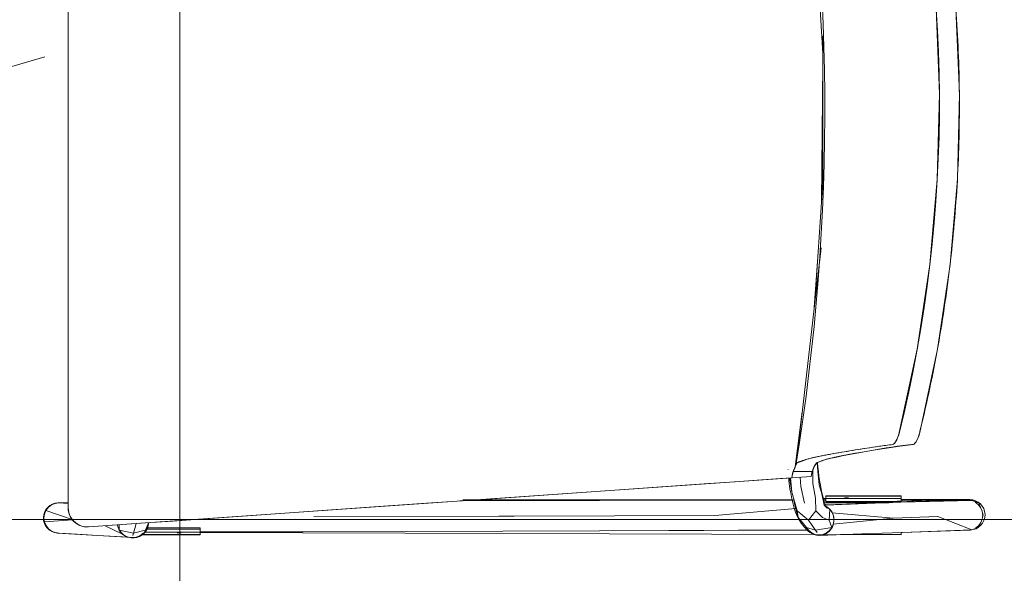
# Model space of a CAD drawing. Header units: millimetres. Extents: x -2932 to 42461, y -10716 to 17298.
# Tile 111 of 168: x 27297 to 27828, y 5420 to 5719. Entities that reach past the tile are written whole.
import ezdxf

# ---------------------------------------------------------------- set-up
doc = ezdxf.new("R2010")
doc.units = ezdxf.units.MM
doc.header["$MEASUREMENT"] = 0
doc.linetypes.add('Small Dashed', pattern=[282.222222, 141.111111, -141.111111])
doc.layers.add('Chair-1_Pen_No__62', color=7, linetype='Continuous', lineweight=20, true_color=0xaaaaaa)
doc.layers.add('SA_LAGI_Pen_No__102', color=7, linetype='Continuous', lineweight=13, true_color=0xcccccc)
doc.layers.add('I-FURN.IFC Model_Pen_No__2', color=8, linetype='Continuous', lineweight=15)
doc.layers.add('SA_LAGI_Pen_No__1', color=7, linetype='Continuous', lineweight=13)

msp = doc.modelspace()

# ---------------------------------------------------------------- hatches: boundary and pattern name
at = {"layer": 'SA_LAGI_Pen_No__102', "linetype": 'Continuous', "lineweight": 13, "true_color": 0xcccccc}
h = msp.add_hatch(dxfattribs=at)
h.set_pattern_fill('Grid_60x60_0001', color=254, style=0, pattern_type=2)
h.set_pattern_definition([(180, (26182.7, 4248.7), (0, 600), []), (270, (26182.7, 4248.7), (600, 0), [])])
h.paths.add_polyline_path([(22070, 6010), (22070, 4476), (22670, 4478.5), (22670, 4360), (19588, 4360), (19575.5, 4360), (19575.5, 3460), (28330.46, 3460), (28330.46, 6010)])

# ---------------------------------------------------------------- linework, layer by layer
at = {"layer": 'Chair-1_Pen_No__62', "color": 253, "linetype": 'Continuous', "lineweight": 20, "true_color": 0xaaaaaa}
for p, q in [((27322.94, 5900.1), (27322.94, 5458.35)), ((27723.84, 5472.43), (27333.9, 5445.16)), ((27772.28, 5461.92), (27731.63, 5461.92)), ((27731.63, 5461.92), (27731.63, 5460.5)), ((27772.28, 5459.96), (27772.28, 5461.92)), ((27322.94, 5458.35), (27317.4, 5458.16)), ((27322.94, 5455.38), (27322.94, 5458.35)), ((27713.6, 5459.8), (27535.8, 5459.8)), ((27731.63, 5460.5), (27730.38, 5460.5)), ((27731.59, 5456.91), (27797.64, 5459.66)), ((27731.64, 5460.54), (27731.64, 5458.21)), ((27731.64, 5458.21), (27808.67, 5459.91)), ((27809.32, 5459.96), (27772.28, 5459.96)), ((27317.17, 5441.84), (27357.47, 5439.44)), ((27362.69, 5440.91), (27394.07, 5440.91)), ((27394.07, 5444.62), (27365.74, 5444.62)), ((27394.07, 5442.4), (27394.07, 5444.62)), ((27394.07, 5440.91), (27394.07, 5442.1)), ((27394.07, 5442.1), (27725.28, 5441.09)), ((27730.66, 5441.07), (27772.28, 5440.94)), ((27772.28, 5442.1), (27809.62, 5443.45)), ((27772.28, 5440.94), (27772.28, 5442.1))]:
    msp.add_line(p, q, dxfattribs=at)
for centre, radius, start, end in [((26534.63, 5670.92), 1196.49, 350.73489, 10.05635), ((27771.61, 5497.27), 10.68, 316.117, 346.046), ((27837.77, 5014.12), 479.33, 97.0064, 102.7929), ((27735.16, 5471.89), 11.33, 134.7297, 177.2433), ((27756.66, 5405.89), 79.69, 108.2982, 111.7025), ((27831.73, 5487.17), 104.79, 183.9582, 194.7404), ((27712.99, 5475.8), 1.72, 160.8013, 167.8179), ((27726.49, 5470.75), 13.12, 157.9648, 175.8421), ((27768.73, 5474.83), 57.13, 183.2639, 195.2525), ((27317.69, 5449.99), 8.17, 92, 266.346), ((27741.57, 5463.33), 28.18, 187.1823, 224.8177), ((27748.29, 5464.5), 18.35, 192.577, 207.5058), ((27728.28, 5449.31), 7.68, 29.0854, 60.9146), ((27809.32, 5451.7), 8.26, 272.0741, 90), ((27333.18, 5455.38), 10.24, 180, 274), ((27727.58, 5448.92), 8.49, 278.9146, 29.0854), ((27357.83, 5447.76), 8.52, 190.2353, 357.7647), ((27357.96, 5447.7), 8.27, 266.5976, 304.8716), ((27728.78, 5450.63), 10.16, 224.8177, 249.8395), ((27727.99, 5447.87), 7.3, 248.2016, 291.4478)]:
    msp.add_arc(centre, radius, start, end, dxfattribs=at)
for centre, major_axis, ratio, start_param, end_param in [((27053.68, 5674.22), (5.15, -740.94), 0.997767, 1.320332, 1.819571), ((27769.35, 5496.64), (1.79, 6.98), 0.284425, 3.267269, 4.629376)]:
    msp.add_ellipse(centre, major_axis=major_axis, ratio=ratio, start_param=start_param, end_param=end_param, dxfattribs=at)
for points, knots in [([(27781.97, 5494.7), (27785.71, 5509.81), (27788.98, 5524.98), (27791.75, 5540.2), (27794.53, 5555.42), (27796.83, 5570.69), (27798.64, 5586.05), (27800.45, 5601.41), (27801.79, 5616.85), (27802.64, 5632.33), (27803.06, 5640.07), (27803.36, 5647.83), (27803.55, 5655.57), (27803.73, 5663.31), (27803.79, 5671.04), (27803.73, 5678.77), (27803.66, 5686.51), (27803.48, 5694.24), (27803.17, 5701.98), (27802.86, 5709.71), (27802.44, 5717.46), (27801.89, 5725.19), (27800.79, 5740.66), (27799.2, 5756.08), (27797.14, 5771.41), (27795.08, 5786.73), (27792.54, 5801.96), (27789.51, 5817.14), (27786.49, 5832.31), (27782.98, 5847.43), (27779, 5862.47)], [0, 0, 0, 0, 1, 1, 1, 2, 2, 2, 3, 3, 3, 4, 4, 4, 5, 5, 5, 6, 6, 6, 7, 7, 7, 8, 8, 8, 9, 9, 9, 10, 10, 10, 10]), ([(27714.32, 5475.67), (27714.47, 5476.01), (27714.62, 5476.34), (27714.77, 5476.68), (27714.85, 5476.85), (27714.92, 5477.02), (27715, 5477.19), (27715.08, 5477.35), (27715.17, 5477.52), (27715.23, 5477.69), (27715.29, 5477.86), (27715.33, 5478.03), (27715.36, 5478.2), (27715.38, 5478.37), (27715.39, 5478.54), (27715.42, 5478.71), (27715.45, 5478.88), (27715.5, 5479.06), (27715.62, 5479.23), (27715.73, 5479.4), (27715.91, 5479.57), (27716.17, 5479.74), (27716.43, 5479.91), (27716.76, 5480.07), (27717.14, 5480.24), (27717.52, 5480.41), (27717.95, 5480.58), (27718.42, 5480.75), (27719.35, 5481.09), (27720.44, 5481.43), (27721.64, 5481.76), (27722.25, 5481.93), (27722.88, 5482.09), (27723.55, 5482.25), (27724.22, 5482.42), (27724.93, 5482.58), (27725.67, 5482.74), (27726.41, 5482.91), (27727.18, 5483.07), (27727.97, 5483.23), (27728.76, 5483.4), (27729.58, 5483.56), (27730.42, 5483.72), (27731.26, 5483.89), (27732.13, 5484.06), (27733.03, 5484.22), (27733.94, 5484.39), (27734.88, 5484.55), (27735.83, 5484.72), (27737.74, 5485.05), (27739.71, 5485.39), (27741.67, 5485.72), (27743.62, 5486.05), (27745.55, 5486.38), (27747.56, 5486.72), (27749.56, 5487.05), (27751.63, 5487.38), (27753.8, 5487.71), (27755.96, 5488.03), (27758.23, 5488.36), (27760.57, 5488.69), (27762.91, 5489.01), (27765.32, 5489.34), (27767.82, 5489.66)], [0, 0, 0, 0, 1, 1, 1, 2, 2, 2, 3, 3, 3, 4, 4, 4, 5, 5, 5, 6, 6, 6, 7, 7, 7, 8, 8, 8, 9, 9, 9, 10, 10, 10, 11, 11, 11, 12, 12, 12, 13, 13, 13, 14, 14, 14, 15, 15, 15, 16, 16, 16, 17, 17, 17, 18, 18, 18, 19, 19, 19, 20, 20, 20, 21, 21, 21, 21])]:
    msp.add_open_spline(points, degree=3, knots=knots, dxfattribs=at)
at = {"layer": 'I-FURN.IFC Model_Pen_No__2', "color": 8, "linetype": 'Continuous', "lineweight": 15}
for p, q in [((27730.11, 5700.84), (27724.26, 5796.59)), ((27730.11, 5700.84), (27724.26, 5796.59)), ((27322.94, 5751.7), (27322.94, 5677.62)), ((27322.94, 5751.7), (27322.94, 5677.62)), ((27792.99, 5679.02), (27791.24, 5725.15)), ((27792.99, 5679.02), (27791.24, 5725.15)), ((27801.89, 5725.19), (27803.74, 5679.06)), ((27801.89, 5725.19), (27803.74, 5679.06)), ((27730.04, 5631.2), (27730.12, 5710.19)), ((27730.04, 5631.2), (27730.12, 5710.19)), ((27729.35, 5620.76), (27730.1, 5695.3)), ((27729.35, 5620.76), (27730.1, 5695.3)), ((27791.84, 5632.87), (27792.99, 5679.02)), ((27791.84, 5632.87), (27792.99, 5679.02)), ((27803.74, 5679.06), (27802.68, 5632.91)), ((27803.74, 5679.06), (27802.68, 5632.91)), ((27322.94, 5677.62), (27322.94, 5603.54)), ((27322.94, 5677.62), (27322.94, 5603.54)), ((27725.56, 5564.12), (27730.04, 5631.2)), ((27725.56, 5564.12), (27730.04, 5631.2)), ((27787.83, 5586.89), (27791.84, 5632.87)), ((27787.83, 5586.89), (27791.84, 5632.87)), ((27802.68, 5632.91), (27798.74, 5586.91)), ((27802.68, 5632.91), (27798.74, 5586.91)), ((27322.94, 5603.54), (27322.94, 5529.46)), ((27322.94, 5603.54), (27322.94, 5529.46)), ((27729.23, 5595.9), (27715.7, 5478.71)), ((27729.23, 5595.9), (27715.7, 5478.71)), ((27727.2, 5588.59), (27725.23, 5561.21)), ((27727.2, 5588.59), (27725.23, 5561.21)), ((27780.97, 5541.24), (27787.83, 5586.89)), ((27780.97, 5541.24), (27787.83, 5586.89)), ((27798.74, 5586.91), (27791.94, 5541.25)), ((27798.74, 5586.91), (27791.94, 5541.25)), ((27771.32, 5496.11), (27780.97, 5541.24)), ((27771.32, 5496.11), (27780.97, 5541.24)), ((27791.94, 5541.25), (27782.33, 5496.11)), ((27791.94, 5541.25), (27782.33, 5496.11)), ((27322.94, 5529.46), (27322.94, 5455.38)), ((27322.94, 5529.46), (27322.94, 5455.38)), ((27719, 5507.31), (27715.23, 5477.69)), ((27719, 5507.31), (27715.23, 5477.69)), ((27769.91, 5492.15), (27770.44, 5493.34)), ((27769.91, 5492.15), (27770.44, 5493.34)), ((27770.44, 5493.34), (27770.92, 5494.68)), ((27770.44, 5493.34), (27770.92, 5494.68)), ((27770.92, 5494.68), (27771.32, 5496.11)), ((27770.92, 5494.68), (27771.32, 5496.11)), ((27781.45, 5493.34), (27780.92, 5492.14)), ((27781.45, 5493.34), (27780.92, 5492.14)), ((27781.93, 5494.68), (27781.45, 5493.34)), ((27781.93, 5494.68), (27781.45, 5493.34)), ((27782.33, 5496.11), (27781.93, 5494.68)), ((27782.33, 5496.11), (27781.93, 5494.68)), ((27747.72, 5486.71), (27753.78, 5487.7)), ((27747.72, 5486.71), (27753.78, 5487.7)), ((27753.78, 5487.7), (27760.79, 5488.68)), ((27753.78, 5487.7), (27760.79, 5488.68)), ((27764.56, 5487.7), (27758.46, 5486.71)), ((27764.56, 5487.7), (27758.46, 5486.71)), ((27760.79, 5488.68), (27767.8, 5489.65)), ((27760.79, 5488.68), (27767.8, 5489.65)), ((27771.67, 5488.68), (27764.56, 5487.7)), ((27771.67, 5488.68), (27764.56, 5487.7)), ((27767.8, 5489.65), (27768.28, 5489.87)), ((27767.8, 5489.65), (27768.28, 5489.87)), ((27768.28, 5489.87), (27768.81, 5490.37)), ((27768.28, 5489.87), (27768.81, 5490.37)), ((27768.81, 5490.37), (27769.36, 5491.14)), ((27768.81, 5490.37), (27769.36, 5491.14)), ((27769.36, 5491.14), (27769.91, 5492.15)), ((27769.36, 5491.14), (27769.91, 5492.15)), ((27778.78, 5489.65), (27771.67, 5488.68)), ((27778.78, 5489.65), (27771.67, 5488.68)), ((27779.27, 5489.87), (27778.78, 5489.65)), ((27779.27, 5489.87), (27778.78, 5489.65)), ((27779.8, 5490.37), (27779.27, 5489.87)), ((27779.8, 5490.37), (27779.27, 5489.87)), ((27780.36, 5491.14), (27779.8, 5490.37)), ((27780.36, 5491.14), (27779.8, 5490.37)), ((27780.92, 5492.14), (27780.36, 5491.14)), ((27780.92, 5492.14), (27780.36, 5491.14)), ((27721.64, 5481.76), (27726.03, 5482.74)), ((27721.64, 5481.76), (27726.03, 5482.74)), ((27726.03, 5482.74), (27730.41, 5483.72)), ((27726.03, 5482.74), (27730.41, 5483.72)), ((27730.41, 5483.72), (27736.03, 5484.72)), ((27730.41, 5483.72), (27736.03, 5484.72)), ((27736.49, 5482.74), (27732.03, 5481.76)), ((27736.49, 5482.74), (27732.03, 5481.76)), ((27736.03, 5484.72), (27741.65, 5485.72)), ((27736.03, 5484.72), (27741.65, 5485.72)), ((27740.95, 5483.72), (27736.49, 5482.74)), ((27740.95, 5483.72), (27736.49, 5482.74)), ((27746.65, 5484.72), (27740.95, 5483.72)), ((27746.65, 5484.72), (27740.95, 5483.72)), ((27741.65, 5485.72), (27747.72, 5486.71)), ((27741.65, 5485.72), (27747.72, 5486.71)), ((27752.35, 5485.72), (27746.65, 5484.72)), ((27752.35, 5485.72), (27746.65, 5484.72)), ((27758.46, 5486.71), (27752.35, 5485.72)), ((27758.46, 5486.71), (27752.35, 5485.72)), ((27714.78, 5476.68), (27715, 5477.19)), ((27714.78, 5476.68), (27715, 5477.19)), ((27715, 5477.19), (27715.23, 5477.69)), ((27715, 5477.19), (27715.23, 5477.69)), ((27715.23, 5477.69), (27715.7, 5478.71)), ((27715.23, 5477.69), (27715.7, 5478.71)), ((27715.7, 5478.71), (27716.17, 5479.73)), ((27715.7, 5478.71), (27716.17, 5479.73)), ((27716.17, 5479.73), (27718.91, 5480.75)), ((27716.17, 5479.73), (27718.91, 5480.75)), ((27718.91, 5480.75), (27721.64, 5481.76)), ((27718.91, 5480.75), (27721.64, 5481.76)), ((27725.2, 5477.19), (27725, 5476.69)), ((27725.2, 5477.19), (27725, 5476.69)), ((27725.4, 5477.7), (27725.2, 5477.19)), ((27725.4, 5477.7), (27725.2, 5477.19)), ((27725.91, 5478.72), (27725.4, 5477.7)), ((27725.91, 5478.72), (27725.4, 5477.7)), ((27726.42, 5479.74), (27725.91, 5478.72)), ((27726.42, 5479.74), (27725.91, 5478.72)), ((27729.23, 5480.75), (27726.42, 5479.74)), ((27729.23, 5480.75), (27726.42, 5479.74)), ((27727.37, 5475.24), (27727.1, 5479.98)), ((27727.37, 5475.24), (27727.1, 5479.98)), ((27732.03, 5481.76), (27729.23, 5480.75)), ((27732.03, 5481.76), (27729.23, 5480.75)), ((27707.31, 5471.28), (27713.4, 5471.7)), ((27707.31, 5471.28), (27713.4, 5471.7)), ((27712.68, 5471.65), (27713.32, 5463.95)), ((27712.68, 5471.65), (27713.32, 5463.95)), ((27713.4, 5471.7), (27713.56, 5472.84)), ((27713.4, 5471.7), (27713.56, 5472.84)), ((27713.4, 5471.7), (27723.84, 5472.43)), ((27713.4, 5471.7), (27723.84, 5472.43)), ((27713.56, 5472.84), (27713.72, 5473.99)), ((27713.56, 5472.84), (27713.72, 5473.99)), ((27713.72, 5473.99), (27714, 5475.16)), ((27713.72, 5473.99), (27714, 5475.16)), ((27714, 5475.16), (27714.32, 5475.67)), ((27714, 5475.16), (27714.32, 5475.67)), ((27714, 5475.16), (27724.32, 5475.16)), ((27714, 5475.16), (27724.32, 5475.16)), ((27714.32, 5475.67), (27714.55, 5476.18)), ((27714.32, 5475.67), (27714.55, 5476.18)), ((27714.55, 5476.18), (27714.78, 5476.68)), ((27714.55, 5476.18), (27714.78, 5476.68)), ((27718.13, 5467.07), (27717.82, 5472.01)), ((27718.13, 5467.07), (27717.82, 5472.01)), ((27723.95, 5473.21), (27723.84, 5472.43)), ((27723.95, 5473.21), (27723.84, 5472.43)), ((27724.06, 5473.99), (27723.95, 5473.21)), ((27724.06, 5473.99), (27723.95, 5473.21)), ((27724.32, 5475.16), (27724.06, 5473.99)), ((27724.32, 5475.16), (27724.06, 5473.99)), ((27724.6, 5475.67), (27724.32, 5475.16)), ((27724.6, 5475.67), (27724.32, 5475.16)), ((27724.59, 5468.54), (27724.71, 5475.96)), ((27724.59, 5468.54), (27724.71, 5475.96)), ((27724.8, 5476.18), (27724.6, 5475.67)), ((27724.8, 5476.18), (27724.6, 5475.67)), ((27725, 5476.69), (27724.8, 5476.18)), ((27725, 5476.69), (27724.8, 5476.18)), ((27728.15, 5467.95), (27727.37, 5475.24)), ((27728.15, 5467.95), (27727.37, 5475.24)), ((27622.82, 5465.37), (27638.05, 5466.43)), ((27622.82, 5465.37), (27638.05, 5466.43)), ((27638.05, 5466.43), (27653.33, 5467.5)), ((27638.05, 5466.43), (27653.33, 5467.5)), ((27653.33, 5467.5), (27668.61, 5468.57)), ((27653.33, 5467.5), (27668.61, 5468.57)), ((27668.61, 5468.57), (27682.78, 5469.56)), ((27668.61, 5468.57), (27682.78, 5469.56)), ((27682.78, 5469.56), (27696.95, 5470.55)), ((27682.78, 5469.56), (27696.95, 5470.55)), ((27696.95, 5470.55), (27702.13, 5470.91)), ((27696.95, 5470.55), (27702.13, 5470.91)), ((27702.13, 5470.91), (27707.31, 5471.28)), ((27702.13, 5470.91), (27707.31, 5471.28)), ((27713.32, 5463.95), (27712.11, 5471.61)), ((27713.32, 5463.95), (27712.11, 5471.61)), ((27720.19, 5457.9), (27718.13, 5467.07)), ((27720.19, 5457.9), (27718.13, 5467.07)), ((27724.59, 5468.54), (27726.09, 5460.77)), ((27724.59, 5468.54), (27726.09, 5460.77)), ((27728.15, 5467.95), (27729.48, 5462.98)), ((27728.15, 5467.95), (27729.48, 5462.98)), ((27546.6, 5460.04), (27576.95, 5462.16)), ((27546.6, 5460.04), (27576.95, 5462.16)), ((27576.95, 5462.16), (27607.59, 5464.3)), ((27576.95, 5462.16), (27607.59, 5464.3)), ((27607.59, 5464.3), (27622.82, 5465.37)), ((27607.59, 5464.3), (27622.82, 5465.37)), ((27713.32, 5463.95), (27716.29, 5453.87)), ((27713.32, 5463.95), (27716.29, 5453.87)), ((27729.48, 5462.98), (27730.84, 5456.86)), ((27729.48, 5462.98), (27730.84, 5456.86)), ((27731.64, 5461.78), (27731.64, 5461.84)), ((27759.95, 5461.84), (27731.64, 5461.84)), ((27731.64, 5461.78), (27731.64, 5461.84)), ((27759.95, 5461.84), (27731.64, 5461.84)), ((27731.64, 5460.87), (27731.64, 5461.78)), ((27731.64, 5460.87), (27731.64, 5461.78)), ((27772.28, 5461.84), (27759.95, 5461.84)), ((27772.28, 5461.84), (27759.95, 5461.84)), ((27772.28, 5461.84), (27772.28, 5461.78)), ((27772.28, 5461.84), (27772.28, 5461.78)), ((27772.28, 5461.78), (27772.28, 5460.87)), ((27772.28, 5461.78), (27772.28, 5460.87)), ((27310.95, 5454.03), (27312.23, 5455.73)), ((27310.95, 5454.03), (27312.23, 5455.73)), ((27312.23, 5455.73), (27313.9, 5457.03)), ((27312.23, 5455.73), (27313.9, 5457.03)), ((27313.17, 5456.6), (27313.1, 5456.4)), ((27313.17, 5456.6), (27313.1, 5456.4)), ((27313.9, 5457.03), (27313.17, 5456.6)), ((27313.9, 5457.03), (27313.17, 5456.6)), ((27313.9, 5457.03), (27315.86, 5457.86)), ((27313.9, 5457.03), (27315.86, 5457.86)), ((27315.86, 5457.86), (27317.95, 5458.14)), ((27315.86, 5457.86), (27317.95, 5458.14)), ((27317.95, 5458.14), (27322.94, 5457.84)), ((27317.95, 5458.14), (27322.94, 5457.84)), ((27454.89, 5453.62), (27485.36, 5455.75)), ((27454.89, 5453.62), (27485.36, 5455.75)), ((27485.36, 5455.75), (27500.77, 5456.83)), ((27485.36, 5455.75), (27500.77, 5456.83)), ((27500.77, 5456.83), (27516.19, 5457.91)), ((27500.77, 5456.83), (27516.19, 5457.91)), ((27516.19, 5457.91), (27546.6, 5460.04)), ((27516.19, 5457.91), (27546.6, 5460.04)), ((27534.24, 5459.17), (27609.52, 5459.41)), ((27534.24, 5459.17), (27609.52, 5459.41)), ((27714.45, 5459.76), (27609.52, 5459.41)), ((27714.45, 5459.76), (27609.52, 5459.41)), ((27609.52, 5459.41), (27714.48, 5459.56)), ((27609.52, 5459.41), (27714.48, 5459.56)), ((27714.25, 5460.79), (27714.99, 5456.86)), ((27714.25, 5460.79), (27714.99, 5456.86)), ((27716.8, 5450.18), (27714.99, 5456.86)), ((27716.8, 5450.18), (27714.99, 5456.86)), ((27726.36, 5453.87), (27726.09, 5460.77)), ((27726.36, 5453.87), (27726.09, 5460.77)), ((27731.64, 5459.81), (27730.18, 5459.81)), ((27731.64, 5459.81), (27730.18, 5459.81)), ((27730.23, 5459.59), (27731.64, 5459.59)), ((27730.23, 5459.59), (27731.64, 5459.59)), ((27730.8, 5457.01), (27749.04, 5457.61)), ((27730.8, 5457.01), (27749.04, 5457.61)), ((27730.84, 5456.86), (27732.28, 5455.42)), ((27730.84, 5456.86), (27732.28, 5455.42)), ((27731.27, 5456.42), (27732.23, 5456.01)), ((27731.27, 5456.42), (27732.23, 5456.01)), ((27731.64, 5460.52), (27731.64, 5460.87)), ((27731.64, 5460.52), (27731.64, 5460.87)), ((27731.64, 5460.01), (27731.64, 5460.52)), ((27738.02, 5460.52), (27731.64, 5460.52)), ((27731.64, 5460.01), (27731.64, 5460.52)), ((27738.02, 5460.52), (27731.64, 5460.52)), ((27731.64, 5458.9), (27731.64, 5460.01)), ((27731.64, 5458.9), (27731.64, 5460.01)), ((27731.64, 5458.31), (27731.64, 5458.9)), ((27735.35, 5458.9), (27731.64, 5458.9)), ((27731.64, 5458.31), (27731.64, 5458.9)), ((27735.35, 5458.9), (27731.64, 5458.9)), ((27731.64, 5458.21), (27731.64, 5458.31)), ((27731.64, 5458.31), (27736.86, 5458.3)), ((27731.64, 5458.21), (27731.64, 5458.31)), ((27731.64, 5458.31), (27736.86, 5458.3)), ((27739.07, 5458.21), (27731.64, 5458.21)), ((27739.07, 5458.21), (27731.64, 5458.21)), ((27732.23, 5456.01), (27733.85, 5454.72)), ((27732.23, 5456.01), (27733.85, 5454.72)), ((27741.8, 5458.9), (27735.35, 5458.9)), ((27741.8, 5458.9), (27735.35, 5458.9)), ((27736.86, 5458.3), (27743.46, 5458.28)), ((27736.86, 5458.3), (27743.46, 5458.28)), ((27738.02, 5460.52), (27742.03, 5460.49)), ((27738.02, 5460.52), (27742.03, 5460.49)), ((27746.5, 5458.21), (27739.07, 5458.21)), ((27746.5, 5458.21), (27739.07, 5458.21)), ((27741.8, 5460.87), (27743.96, 5460.87)), ((27741.8, 5460.87), (27743.96, 5460.87)), ((27746.88, 5458.9), (27741.8, 5458.9)), ((27746.88, 5458.9), (27741.8, 5458.9)), ((27746.53, 5460.48), (27742.03, 5460.49)), ((27746.53, 5460.48), (27742.03, 5460.49)), ((27748.9, 5458.33), (27743.46, 5458.28)), ((27748.9, 5458.33), (27743.46, 5458.28)), ((27745.46, 5457.49), (27754.16, 5458.21)), ((27745.46, 5457.49), (27754.16, 5458.21)), ((27752.94, 5458.21), (27746.5, 5458.21)), ((27752.94, 5458.21), (27746.5, 5458.21)), ((27746.53, 5460.48), (27750.67, 5460.5)), ((27746.53, 5460.48), (27750.67, 5460.5)), ((27751.96, 5458.9), (27746.88, 5458.9)), ((27751.96, 5458.9), (27746.88, 5458.9)), ((27754.5, 5458.33), (27748.9, 5458.33)), ((27754.5, 5458.33), (27748.9, 5458.33)), ((27772.13, 5458.44), (27749.04, 5457.61)), ((27772.13, 5458.44), (27749.04, 5457.61)), ((27750.67, 5460.5), (27755.6, 5460.52)), ((27750.67, 5460.5), (27755.6, 5460.52)), ((27757.04, 5458.9), (27751.96, 5458.9)), ((27757.04, 5458.9), (27751.96, 5458.9)), ((27759.39, 5458.21), (27752.94, 5458.21)), ((27759.39, 5458.21), (27752.94, 5458.21)), ((27762.12, 5458.28), (27754.5, 5458.33)), ((27762.12, 5458.28), (27754.5, 5458.33)), ((27755.6, 5460.52), (27759.58, 5460.56)), ((27755.6, 5460.52), (27759.58, 5460.56)), ((27762.12, 5458.9), (27757.04, 5458.9)), ((27762.12, 5458.9), (27757.04, 5458.9)), ((27764.84, 5458.21), (27759.39, 5458.21)), ((27764.84, 5458.21), (27759.39, 5458.21)), ((27766.13, 5460.52), (27759.58, 5460.56)), ((27766.13, 5460.52), (27759.58, 5460.56)), ((27768.56, 5458.9), (27762.12, 5458.9)), ((27768.56, 5458.9), (27762.12, 5458.9)), ((27762.12, 5458.28), (27767.2, 5458.28)), ((27762.12, 5458.28), (27767.2, 5458.28)), ((27765.71, 5458.21), (27764.84, 5458.21)), ((27765.71, 5458.21), (27764.84, 5458.21)), ((27766.13, 5460.52), (27772.28, 5460.52)), ((27766.13, 5460.52), (27772.28, 5460.52)), ((27767.83, 5458.29), (27767.2, 5458.28)), ((27767.83, 5458.29), (27767.2, 5458.28)), ((27772.28, 5458.9), (27768.56, 5458.9)), ((27772.28, 5458.9), (27768.56, 5458.9)), ((27772.13, 5458.44), (27808.34, 5459.69)), ((27772.13, 5458.44), (27808.34, 5459.69)), ((27810.4, 5459.42), (27772.13, 5458.44)), ((27810.4, 5459.42), (27772.13, 5458.44)), ((27772.28, 5460.87), (27772.28, 5460.52)), ((27772.28, 5460.87), (27772.28, 5460.52)), ((27772.28, 5460.52), (27772.28, 5460.01)), ((27772.28, 5460.52), (27772.28, 5460.01)), ((27772.28, 5460.01), (27772.28, 5458.9)), ((27772.28, 5460.01), (27772.28, 5458.9)), ((27772.28, 5459.83), (27773.31, 5459.67)), ((27772.28, 5459.83), (27773.31, 5459.67)), ((27772.28, 5459.66), (27779.76, 5459.74)), ((27772.28, 5459.66), (27779.76, 5459.74)), ((27772.28, 5458.9), (27772.28, 5458.45)), ((27772.28, 5458.9), (27772.28, 5458.45)), ((27779.76, 5459.74), (27778.26, 5458.65)), ((27779.76, 5459.74), (27778.26, 5458.65)), ((27779.76, 5459.74), (27785.39, 5459.18)), ((27779.76, 5459.74), (27785.39, 5459.18)), ((27785.39, 5459.18), (27793.71, 5459.91)), ((27785.39, 5459.18), (27793.71, 5459.91)), ((27786.64, 5458.94), (27785.39, 5459.18)), ((27786.64, 5458.94), (27785.39, 5459.18)), ((27798.63, 5459.94), (27793.71, 5459.91)), ((27798.63, 5459.94), (27793.71, 5459.91)), ((27799.1, 5459.37), (27798.63, 5459.94)), ((27798.63, 5459.94), (27800.67, 5459.43)), ((27799.1, 5459.37), (27798.63, 5459.94)), ((27798.63, 5459.94), (27800.67, 5459.43)), ((27810.4, 5459.42), (27808.34, 5459.69)), ((27810.4, 5459.42), (27808.34, 5459.69)), ((27809.74, 5459.79), (27808.95, 5459.61)), ((27809.74, 5459.79), (27808.95, 5459.61)), ((27809.74, 5459.79), (27814.25, 5458.24)), ((27809.74, 5459.79), (27814.25, 5458.24)), ((27810.4, 5459.42), (27814.25, 5458.24)), ((27810.4, 5459.42), (27814.25, 5458.24)), ((27813.96, 5457.31), (27812.31, 5458.6)), ((27814.25, 5458.24), (27812.31, 5458.6)), ((27813.96, 5457.31), (27812.31, 5458.6)), ((27814.25, 5458.24), (27812.31, 5458.6)), ((27815.22, 5455.62), (27813.96, 5457.31)), ((27815.22, 5455.62), (27813.96, 5457.31)), ((27814.25, 5458.24), (27815.21, 5455.64)), ((27814.25, 5458.24), (27815.21, 5455.64)), ((27309.87, 5449.94), (27310.14, 5452.06)), ((27309.87, 5449.94), (27310.14, 5452.06)), ((27310.14, 5452.06), (27310.95, 5454.03)), ((27310.14, 5452.06), (27310.95, 5454.03)), ((27325.11, 5449.15), (27310.95, 5454.03)), ((27325.11, 5449.15), (27310.95, 5454.03)), ((27322.94, 5455.38), (27323.22, 5452.99)), ((27322.94, 5455.38), (27323.22, 5452.99)), ((27323.22, 5452.99), (27324.06, 5450.73)), ((27323.22, 5452.99), (27324.06, 5450.73)), ((27324.06, 5450.73), (27325.4, 5448.73)), ((27324.06, 5450.73), (27325.4, 5448.73)), ((27393.97, 5449.36), (27409.34, 5450.44)), ((27393.97, 5449.36), (27409.34, 5450.44)), ((27409.34, 5450.44), (27424.7, 5451.51)), ((27409.34, 5450.44), (27424.7, 5451.51)), ((27424.7, 5451.51), (27439.79, 5452.57)), ((27424.7, 5451.51), (27439.79, 5452.57)), ((27439.79, 5452.57), (27454.89, 5453.62)), ((27439.79, 5452.57), (27454.89, 5453.62)), ((27555.2, 5451.01), (27455.4, 5450.69)), ((27555.2, 5451.01), (27455.4, 5450.69)), ((27563.59, 5451.04), (27555.2, 5451.01)), ((27563.59, 5451.04), (27555.2, 5451.01)), ((27671.78, 5451.39), (27563.59, 5451.04)), ((27671.78, 5451.39), (27563.59, 5451.04)), ((27671.78, 5451.39), (27715.49, 5455.01)), ((27671.78, 5451.39), (27715.49, 5455.01)), ((27722.26, 5448.73), (27716.29, 5453.87)), ((27716.29, 5453.87), (27716.8, 5450.18)), ((27722.26, 5448.73), (27716.29, 5453.87)), ((27716.29, 5453.87), (27716.8, 5450.18)), ((27722.26, 5448.73), (27726.36, 5453.87)), ((27722.26, 5448.73), (27726.36, 5453.87)), ((27726.36, 5453.87), (27729.9, 5450.18)), ((27726.36, 5453.87), (27729.9, 5450.18)), ((27732.28, 5455.42), (27733.85, 5454.72)), ((27732.28, 5455.42), (27733.85, 5454.72)), ((27733.47, 5448.88), (27733.85, 5454.72)), ((27733.47, 5448.88), (27733.85, 5454.72)), ((27733.85, 5454.72), (27735.08, 5453.03)), ((27733.85, 5454.72), (27735.08, 5453.03)), ((27735.08, 5453.03), (27735.84, 5451.07)), ((27735.08, 5453.03), (27735.84, 5451.07)), ((27768.01, 5449.86), (27735.17, 5452.81)), ((27768.01, 5449.86), (27735.17, 5452.81)), ((27735.84, 5451.07), (27736.07, 5448.96)), ((27735.84, 5451.07), (27736.07, 5448.96)), ((27792.15, 5450.7), (27768.01, 5449.86)), ((27792.15, 5450.7), (27768.01, 5449.86)), ((27810.45, 5443.64), (27792.15, 5450.7)), ((27810.45, 5443.64), (27792.15, 5450.7)), ((27816.02, 5453.65), (27815.22, 5455.62)), ((27816.02, 5453.65), (27815.22, 5455.62)), ((27816.02, 5453.65), (27816.37, 5451.57)), ((27816.02, 5453.65), (27816.37, 5451.57)), ((27816.37, 5451.57), (27816.03, 5449.42)), ((27816.37, 5451.57), (27816.03, 5449.42)), ((27816.08, 5453.25), (27816.66, 5451.7)), ((27816.08, 5453.25), (27816.66, 5451.7)), ((27816.17, 5450.32), (27816.66, 5451.7)), ((27816.17, 5450.32), (27816.66, 5451.7)), ((27816.27, 5452.16), (27816.44, 5451.6)), ((27816.27, 5452.16), (27816.44, 5451.6)), ((27816.29, 5451.1), (27816.44, 5451.6)), ((27816.29, 5451.1), (27816.44, 5451.6)), ((27816.44, 5451.6), (27816.37, 5451.57)), ((27816.44, 5451.6), (27816.37, 5451.57)), ((27816.66, 5451.7), (27816.44, 5451.6)), ((27816.66, 5451.7), (27816.44, 5451.6)), ((27310.16, 5447.83), (27309.87, 5449.94)), ((27310.16, 5447.83), (27309.87, 5449.94)), ((27310.16, 5447.83), (27325.24, 5448.97)), ((27310.16, 5447.83), (27325.24, 5448.97)), ((27310.97, 5445.86), (27310.16, 5447.83)), ((27310.97, 5445.86), (27310.16, 5447.83)), ((27312.27, 5444.18), (27310.97, 5445.86)), ((27312.27, 5444.18), (27310.97, 5445.86)), ((27325.4, 5448.73), (27327.16, 5447.1)), ((27325.4, 5448.73), (27327.16, 5447.1)), ((27327.16, 5447.1), (27329.24, 5445.93)), ((27327.16, 5447.1), (27329.24, 5445.93)), ((27329.24, 5445.93), (27331.52, 5445.27)), ((27329.24, 5445.93), (27331.52, 5445.27)), ((27331.52, 5445.27), (27333.9, 5445.16)), ((27331.52, 5445.27), (27333.9, 5445.16)), ((27333.9, 5445.16), (27364.72, 5447.32)), ((27333.9, 5445.16), (27364.72, 5447.32)), ((27352.22, 5441.3), (27342.87, 5445.79)), ((27352.22, 5441.3), (27342.87, 5445.79)), ((27349.63, 5445.31), (27349.5, 5446.25)), ((27349.63, 5445.31), (27349.5, 5446.25)), ((27350.45, 5443.35), (27349.63, 5445.31)), ((27350.45, 5443.35), (27349.63, 5445.31)), ((27350.45, 5443.35), (27350.43, 5446.32)), ((27350.45, 5443.35), (27350.43, 5446.32)), ((27358.86, 5444.38), (27359.53, 5446.96)), ((27358.86, 5444.38), (27359.53, 5446.96)), ((27366.25, 5447.34), (27364.56, 5443.38)), ((27366.25, 5447.34), (27364.56, 5443.38)), ((27364.72, 5447.32), (27379.35, 5448.34)), ((27364.72, 5447.32), (27379.35, 5448.34)), ((27365.04, 5443.5), (27365.84, 5445.47)), ((27365.04, 5443.5), (27365.84, 5445.47)), ((27365.84, 5445.47), (27366.01, 5446.78)), ((27365.84, 5445.47), (27366.01, 5446.78)), ((27366.22, 5447.42), (27366.25, 5447.34)), ((27366.22, 5447.42), (27366.25, 5447.34)), ((27366.25, 5447.34), (27366.25, 5447.43)), ((27366.25, 5447.34), (27366.25, 5447.43)), ((27379.35, 5448.34), (27393.97, 5449.36)), ((27379.35, 5448.34), (27393.97, 5449.36)), ((27716.8, 5450.18), (27718.05, 5448.88)), ((27716.8, 5450.18), (27718.05, 5448.88)), ((27721.22, 5444.89), (27718.05, 5448.88)), ((27721.22, 5444.89), (27718.05, 5448.88)), ((27720.97, 5445.2), (27721.19, 5444.65)), ((27720.97, 5445.2), (27721.19, 5444.65)), ((27724.3, 5445.92), (27722.26, 5448.73)), ((27724.3, 5445.92), (27722.26, 5448.73)), ((27726.15, 5443.37), (27724.3, 5445.92)), ((27726.15, 5443.37), (27724.3, 5445.92)), ((27729.9, 5450.18), (27733.47, 5448.88)), ((27729.9, 5450.18), (27733.47, 5448.88)), ((27733.47, 5448.88), (27734.94, 5444.89)), ((27733.47, 5448.88), (27734.94, 5444.89)), ((27734.92, 5444.67), (27735.7, 5446.64)), ((27734.92, 5444.67), (27735.7, 5446.64)), ((27735.4, 5445.98), (27734.94, 5444.89)), ((27735.4, 5445.98), (27734.94, 5444.89)), ((27735.7, 5446.64), (27768.01, 5449.86)), ((27735.7, 5446.64), (27768.01, 5449.86)), ((27735.7, 5446.64), (27735.72, 5446.79)), ((27735.7, 5446.64), (27735.72, 5446.79)), ((27735.77, 5446.85), (27735.73, 5446.78)), ((27735.77, 5446.85), (27735.73, 5446.78)), ((27736.07, 5448.96), (27735.77, 5446.85)), ((27736.07, 5448.96), (27735.77, 5446.85)), ((27812.36, 5444.46), (27813.99, 5445.76)), ((27812.36, 5444.46), (27813.99, 5445.76)), ((27813.99, 5445.76), (27815.25, 5447.45)), ((27813.99, 5445.76), (27815.25, 5447.45)), ((27814.29, 5444.99), (27815.08, 5447.23)), ((27814.29, 5444.99), (27815.08, 5447.23)), ((27815.25, 5447.45), (27816.03, 5449.42)), ((27815.25, 5447.45), (27816.03, 5449.42)), ((27313.95, 5442.89), (27312.27, 5444.18)), ((27313.95, 5442.89), (27312.27, 5444.18)), ((27315.91, 5442.08), (27313.95, 5442.89)), ((27315.91, 5442.08), (27313.95, 5442.89)), ((27318.01, 5441.81), (27315.91, 5442.08)), ((27318.01, 5441.81), (27315.91, 5442.08)), ((27327.82, 5441.22), (27318.01, 5441.81)), ((27327.82, 5441.22), (27318.01, 5441.81)), ((27327.82, 5441.22), (27339, 5440.53)), ((27327.82, 5441.22), (27339, 5440.53)), ((27339, 5440.53), (27355.05, 5439.7)), ((27355.53, 5439.54), (27339, 5440.53)), ((27339, 5440.53), (27355.05, 5439.7)), ((27355.53, 5439.54), (27339, 5440.53)), ((27351.76, 5441.66), (27350.45, 5443.35)), ((27358.19, 5441.83), (27350.45, 5443.35)), ((27351.76, 5441.66), (27350.45, 5443.35)), ((27358.19, 5441.83), (27350.45, 5443.35)), ((27353.45, 5440.37), (27351.76, 5441.66)), ((27353.45, 5440.37), (27351.76, 5441.66)), ((27355.42, 5439.55), (27353.45, 5440.37)), ((27355.42, 5439.55), (27353.45, 5440.37)), ((27357.86, 5440.55), (27358.19, 5441.83)), ((27357.86, 5440.55), (27358.19, 5441.83)), ((27358.19, 5441.83), (27358.86, 5444.38)), ((27358.19, 5441.83), (27358.86, 5444.38)), ((27358.19, 5441.83), (27364.48, 5443.33)), ((27358.19, 5441.83), (27364.48, 5443.33)), ((27361.58, 5440.37), (27359.63, 5439.55)), ((27361.58, 5440.37), (27359.63, 5439.55)), ((27360.13, 5439.67), (27362.08, 5440.5)), ((27360.13, 5439.67), (27362.08, 5440.5)), ((27363.26, 5441.66), (27361.58, 5440.37)), ((27363.26, 5441.66), (27361.58, 5440.37)), ((27362.08, 5440.5), (27363.75, 5441.8)), ((27362.08, 5440.5), (27363.75, 5441.8)), ((27365.76, 5441), (27362.72, 5441)), ((27365.76, 5441), (27362.72, 5441)), ((27363.4, 5441.84), (27363.26, 5441.66)), ((27363.4, 5441.84), (27363.26, 5441.66)), ((27363.75, 5441.8), (27365.04, 5443.5)), ((27363.75, 5441.8), (27365.04, 5443.5)), ((27364.22, 5442.29), (27364.12, 5442.29)), ((27364.22, 5442.29), (27364.12, 5442.29)), ((27364.22, 5442.29), (27370.3, 5442.28)), ((27364.22, 5442.29), (27370.3, 5442.28)), ((27368.67, 5443.98), (27365.23, 5443.98)), ((27368.67, 5443.98), (27365.23, 5443.98)), ((27371.21, 5444.6), (27365.49, 5444.62)), ((27371.21, 5444.6), (27365.49, 5444.62)), ((27394.07, 5441), (27365.76, 5441)), ((27394.07, 5441), (27365.76, 5441)), ((27373.75, 5443.98), (27368.67, 5443.98)), ((27373.75, 5443.98), (27368.67, 5443.98)), ((27374.6, 5442.34), (27370.3, 5442.28)), ((27374.6, 5442.34), (27370.3, 5442.28)), ((27377.43, 5444.57), (27371.21, 5444.6)), ((27377.43, 5444.57), (27371.21, 5444.6)), ((27378.83, 5443.98), (27373.75, 5443.98)), ((27378.83, 5443.98), (27373.75, 5443.98)), ((27378.87, 5442.35), (27374.6, 5442.34)), ((27378.87, 5442.35), (27374.6, 5442.34)), ((27377.43, 5444.58), (27374.93, 5444.58)), ((27377.43, 5444.58), (27374.93, 5444.58)), ((27377.43, 5444.57), (27387.14, 5444.57)), ((27377.43, 5444.57), (27387.14, 5444.57)), ((27383.91, 5443.98), (27378.83, 5443.98)), ((27383.91, 5443.98), (27378.83, 5443.98)), ((27378.87, 5442.35), (27383.32, 5442.34)), ((27378.87, 5442.35), (27383.32, 5442.34)), ((27383.91, 5441.95), (27381.74, 5441.95)), ((27383.91, 5441.95), (27381.74, 5441.95)), ((27387.56, 5442.31), (27383.32, 5442.34)), ((27387.56, 5442.31), (27383.32, 5442.34)), ((27390.37, 5443.98), (27383.91, 5443.98)), ((27390.37, 5443.98), (27383.91, 5443.98)), ((27387.14, 5444.57), (27394.07, 5444.61)), ((27387.14, 5444.57), (27394.07, 5444.61)), ((27388.9, 5444.58), (27387.14, 5444.58)), ((27388.9, 5444.58), (27387.14, 5444.58)), ((27387.56, 5442.31), (27394.07, 5442.31)), ((27387.56, 5442.31), (27394.07, 5442.31)), ((27394.07, 5443.98), (27390.37, 5443.98)), ((27394.07, 5443.98), (27390.37, 5443.98)), ((27394.07, 5443.98), (27394.07, 5444.61)), ((27394.07, 5443.98), (27394.07, 5444.61)), ((27394.07, 5442.84), (27394.07, 5443.98)), ((27394.07, 5442.84), (27394.07, 5443.98)), ((27394.07, 5442.31), (27394.07, 5442.84)), ((27394.07, 5442.31), (27394.07, 5442.84)), ((27394.07, 5442.58), (27505.33, 5442.75)), ((27394.07, 5442.39), (27505.33, 5442.75)), ((27394.07, 5442.58), (27505.33, 5442.75)), ((27394.07, 5442.39), (27505.33, 5442.75)), ((27394.07, 5441.95), (27394.07, 5442.31)), ((27394.07, 5441.95), (27394.07, 5442.31)), ((27394.07, 5441.06), (27394.07, 5441.95)), ((27394.07, 5441.06), (27394.07, 5441.95)), ((27394.07, 5441), (27394.07, 5441.06)), ((27394.07, 5441), (27394.07, 5441.06)), ((27505.33, 5442.75), (27609.58, 5443.09)), ((27505.33, 5442.75), (27609.58, 5443.09)), ((27721.95, 5443.63), (27609.58, 5443.09)), ((27721.95, 5443.63), (27609.58, 5443.09)), ((27609.58, 5443.09), (27722.09, 5443.45)), ((27609.58, 5443.09), (27722.09, 5443.45)), ((27721.19, 5444.65), (27722.45, 5442.96)), ((27721.19, 5444.65), (27722.45, 5442.96)), ((27722.45, 5443.2), (27721.22, 5444.89)), ((27726.15, 5443.37), (27721.22, 5444.89)), ((27722.45, 5443.2), (27721.22, 5444.89)), ((27726.15, 5443.37), (27721.22, 5444.89)), ((27724.07, 5441.9), (27722.45, 5443.2)), ((27724.07, 5441.9), (27722.45, 5443.2)), ((27722.45, 5442.96), (27724.1, 5441.67)), ((27722.45, 5442.96), (27724.1, 5441.67)), ((27725.96, 5441.09), (27724.07, 5441.9)), ((27725.96, 5441.09), (27724.07, 5441.9)), ((27724.1, 5441.67), (27726.01, 5440.85)), ((27724.1, 5441.67), (27726.01, 5440.85)), ((27728.01, 5440.81), (27725.96, 5441.09)), ((27728.01, 5440.81), (27725.96, 5441.09)), ((27726.01, 5440.85), (27728.07, 5440.58)), ((27726.01, 5440.85), (27728.07, 5440.58)), ((27734.94, 5444.89), (27726.15, 5443.37)), ((27734.94, 5444.89), (27726.15, 5443.37)), ((27727.08, 5442.09), (27726.15, 5443.37)), ((27727.08, 5442.09), (27726.15, 5443.37)), ((27730.06, 5441.09), (27728.01, 5440.81)), ((27730.06, 5441.09), (27728.01, 5440.81)), ((27751.12, 5441.41), (27728.07, 5440.58)), ((27751.12, 5441.41), (27728.07, 5440.58)), ((27728.07, 5440.58), (27730.12, 5440.86)), ((27728.07, 5440.58), (27730.12, 5440.86)), ((27731.99, 5441.9), (27730.06, 5441.09)), ((27731.99, 5441.9), (27730.06, 5441.09)), ((27730.12, 5440.86), (27732.03, 5441.68)), ((27730.12, 5440.86), (27732.03, 5441.68)), ((27733.65, 5443.2), (27731.99, 5441.9)), ((27733.65, 5443.2), (27731.99, 5441.9)), ((27732.03, 5441.68), (27733.66, 5442.98)), ((27732.03, 5441.68), (27733.66, 5442.98)), ((27734.94, 5444.89), (27733.65, 5443.2)), ((27734.94, 5444.89), (27733.65, 5443.2)), ((27733.66, 5442.98), (27734.92, 5444.67)), ((27733.66, 5442.98), (27734.92, 5444.67)), ((27743.96, 5441), (27739.62, 5441)), ((27743.96, 5441), (27739.62, 5441)), ((27772.28, 5441), (27743.96, 5441)), ((27772.28, 5441), (27743.96, 5441)), ((27751.12, 5441.41), (27773, 5442.15)), ((27751.12, 5441.41), (27773, 5442.15)), ((27772.28, 5442.12), (27772.28, 5441.95)), ((27772.28, 5442.12), (27772.28, 5441.95)), ((27772.28, 5441.95), (27772.28, 5441.06)), ((27772.28, 5441.95), (27772.28, 5441.06)), ((27772.28, 5441.06), (27772.28, 5441)), ((27772.28, 5441.06), (27772.28, 5441)), ((27773, 5442.15), (27810.45, 5443.64)), ((27773, 5442.15), (27810.45, 5443.64)), ((27808.4, 5443.36), (27773, 5442.15)), ((27808.4, 5443.36), (27773, 5442.15)), ((27808.4, 5443.36), (27810.45, 5443.64)), ((27808.4, 5443.36), (27810.45, 5443.64)), ((27809.62, 5443.53), (27809.79, 5443.5)), ((27809.62, 5443.53), (27809.79, 5443.5)), ((27809.79, 5443.5), (27810.07, 5443.59)), ((27809.79, 5443.5), (27810.07, 5443.59)), ((27810.45, 5443.64), (27814.29, 5444.99)), ((27810.45, 5443.64), (27814.29, 5444.99)), ((27814.29, 5444.99), (27812.36, 5444.46)), ((27814.29, 5444.99), (27812.36, 5444.46)), ((27357.52, 5439.27), (27355.42, 5439.55)), ((27357.52, 5439.27), (27355.42, 5439.55)), ((27359.63, 5439.55), (27357.52, 5439.27)), ((27359.63, 5439.55), (27357.52, 5439.27)), ((27359.82, 5439.63), (27360.13, 5439.67)), ((27359.82, 5439.63), (27360.13, 5439.67))]:
    msp.add_line(p, q, dxfattribs=at)
at = {"layer": 'SA_LAGI_Pen_No__1', "color": 7, "linetype": 'Small Dashed', "lineweight": 13}
msp.add_line((19582, 3470), (28388.46, 6010), dxfattribs=at)

doc.saveas('drawing.dxf')
